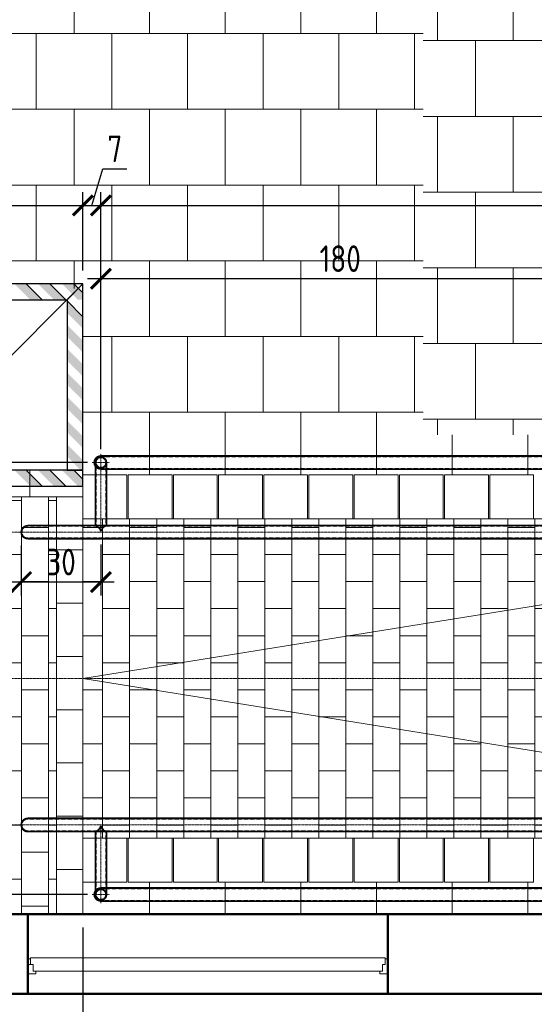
# Model space of a CAD drawing. Header units: millimetres. Extents: x -369365 to -339167, y -1124824 to -1021600.
# Tile 23 of 27: x -359163 to -357228, y -1053351 to -1049652. Entities that reach past the tile are written whole.
import ezdxf

# ---------------------------------------------------------------- set-up
doc = ezdxf.new("R2010")
doc.units = ezdxf.units.MM
doc.linetypes.add('ACAD_ISO10W100', pattern=[18, 12, -3, 0, -3])
doc.linetypes.add('HIDDEN2', pattern=[1.190625, 0.79375, -0.396875])
doc.layers.get('0').update_dxf_attribs({"lineweight": 20})
doc.layers.add('000', color=7, linetype='Continuous', lineweight=13, true_color=0x5b686d)
for name, color, linetype, lineweight in [('002 Os Elementu', 30, 'ACAD_ISO10W100', 9), ('007 Stal Stezenia', 6, 'Continuous', 35), ('008 Aluminium', 151, 'Continuous', 18), ('009 Kreskowanie', 3, 'Continuous', 30), ('010 Wymiary', 7, 'Continuous', 9), ('013 Przerywana', 8, 'HIDDEN2', 5), ('Ściany', 4, 'Continuous', 50)]:
    doc.layers.add(name, color=color, linetype=linetype, lineweight=lineweight)
doc.styles.add('ISOCPEUR', font='isocpeur.ttf', dxfattribs={"width": 0.8})
doc.dimstyles.new('06.  1_50', dxfattribs={"dimscale": 50, "dimtxt": 2, "dimasz": 1.5, "dimexe": 1, "dimexo": 1, "dimgap": 0.5, "dimtad": 1, "dimdec": 0, "dimlfac": 0.1, "dimtxsty": 'ISOCPEUR', "dimblk": 'ARCHTICK', "dimcen": -5, "dimdle": 1, "dimadec": 0, "dimazin": 0, "dimtfac": 1, "dimtdec": 0, "dimtmove": 0, "dimatfit": 3, "dimfxl": 1, "dimarcsym": 0})

# ---------------------------------------------------------------- blocks, each defined once
blk = doc.blocks.new('_ArchTick')
at = {"color": 0, "linetype": 'ByBlock', "const_width": 0.15}
blk.add_lwpolyline([(-0.5, -0.5), (0.5, 0.5)], dxfattribs=at)
blk = doc.blocks.new('*D84')
at = {"layer": '010 Wymiary', "color": 0, "lineweight": -2, "transparency": 16777216}
for p, q in [((-358857.6, -1051265.9), (-358857.6, -1050575)), ((-357057.6, -1051265.9), (-357057.6, -1050575)), ((-358907.6, -1050625), (-357007.6, -1050625))]:
    blk.add_line(p, q, dxfattribs=at)
at = {"layer": 'Defpoints', "color": 0, "transparency": 16777216}
for p in [(-357057.6, -1050625), (-358857.6, -1051315.9), (-357057.6, -1051315.9)]:
    blk.add_point(p, dxfattribs=at)
at = {"layer": '010 Wymiary', "color": 0, "lineweight": -2, "transparency": 16777216, "xscale": 75, "yscale": 75, "zscale": 75, "rotation": 180}
blk.add_blockref('_ArchTick', (-358857.6, -1050625), dxfattribs=at)
at = {"layer": '010 Wymiary', "color": 0, "lineweight": -2, "transparency": 16777216, "xscale": 75, "yscale": 75, "zscale": 75}
blk.add_blockref('_ArchTick', (-357057.6, -1050625), dxfattribs=at)
at = {"layer": '010 Wymiary', "color": 0, "transparency": 16777216, "insert": (-357957.6, -1050550), "char_height": 100, "attachment_point": 5, "style": 'ISOCPEUR'}
blk.add_mtext('180', dxfattribs=at)
blk = doc.blocks.new('*D86')
at = {"layer": '010 Wymiary', "color": 0, "lineweight": -2, "transparency": 16777216}
for p, q in [((-359157.6, -1051627.1), (-359157.6, -1051814.8)), ((-358857.6, -1051623.6), (-358857.6, -1051814.8)), ((-358807.6, -1051764.8), (-359207.6, -1051764.8))]:
    blk.add_line(p, q, dxfattribs=at)
at = {"layer": 'Defpoints', "color": 0, "transparency": 16777216}
for p in [(-359157.6, -1051577.1), (-358857.6, -1051573.6), (-359157.6, -1051764.8)]:
    blk.add_point(p, dxfattribs=at)
at = {"layer": '010 Wymiary', "color": 0, "lineweight": -2, "transparency": 16777216, "xscale": 75, "yscale": 75, "zscale": 75, "rotation": 180}
blk.add_blockref('_ArchTick', (-359157.6, -1051764.8), dxfattribs=at)
at = {"layer": '010 Wymiary', "color": 0, "lineweight": -2, "transparency": 16777216, "xscale": 75, "yscale": 75, "zscale": 75}
blk.add_blockref('_ArchTick', (-358857.6, -1051764.8), dxfattribs=at)
at = {"layer": '010 Wymiary', "color": 0, "transparency": 16777216, "insert": (-359007.6, -1051689.8), "char_height": 100, "attachment_point": 5, "style": 'ISOCPEUR'}
blk.add_mtext('30', dxfattribs=at)
blk = doc.blocks.new('*D88')
at = {"layer": '010 Wymiary', "color": 0, "lineweight": -2, "transparency": 16777216}
for p, q in [((-359488.6, -1052177.3), (-359488.6, -1051265.9)), ((-358907.6, -1051315.9), (-359538.6, -1051315.9)), ((-359257.6, -1052127.3), (-359538.6, -1052127.3))]:
    blk.add_line(p, q, dxfattribs=at)
at = {"layer": 'Defpoints', "color": 0, "transparency": 16777216}
for p in [(-359488.6, -1051315.9), (-358857.6, -1051315.9), (-359207.6, -1052127.3)]:
    blk.add_point(p, dxfattribs=at)
at = {"layer": '010 Wymiary', "color": 0, "lineweight": -2, "transparency": 16777216, "xscale": 75, "yscale": 75, "zscale": 75}
for p, rotation in [((-359488.6, -1051315.9), 90), ((-359488.6, -1052127.3), 270)]:
    blk.add_blockref('_ArchTick', p, dxfattribs=dict(at, rotation=rotation))
at = {"layer": '010 Wymiary', "color": 0, "transparency": 16777216, "insert": (-359563.6, -1051721.6), "char_height": 100, "attachment_point": 5, "rotation": 90, "style": 'ISOCPEUR'}
blk.add_mtext('81', dxfattribs=at)
blk = doc.blocks.new('*D89')
at = {"layer": '010 Wymiary', "color": 0, "lineweight": -2, "transparency": 16777216}
for p, q in [((-359488.6, -1052077.3), (-359488.6, -1052988.6)), ((-359257.6, -1052127.3), (-359538.6, -1052127.3)), ((-358907.6, -1052938.6), (-359538.6, -1052938.6))]:
    blk.add_line(p, q, dxfattribs=at)
at = {"layer": 'Defpoints', "color": 0, "transparency": 16777216}
for p in [(-359207.6, -1052127.3), (-359488.6, -1052938.6), (-358857.6, -1052938.6)]:
    blk.add_point(p, dxfattribs=at)
at = {"layer": '010 Wymiary', "color": 0, "lineweight": -2, "transparency": 16777216, "xscale": 75, "yscale": 75, "zscale": 75}
for p, rotation in [((-359488.6, -1052127.3), 90), ((-359488.6, -1052938.6), 270)]:
    blk.add_blockref('_ArchTick', p, dxfattribs=dict(at, rotation=rotation))
at = {"layer": '010 Wymiary', "color": 0, "transparency": 16777216, "insert": (-359563.6, -1052532.9), "char_height": 100, "attachment_point": 5, "rotation": 90, "style": 'ISOCPEUR'}
blk.add_mtext('81', dxfattribs=at)
blk = doc.blocks.new('*D90')
at = {"layer": '010 Wymiary', "color": 0, "lineweight": -2, "transparency": 16777216}
for p, q in [((-359315.8, -1052988.6), (-359315.8, -1052627.3)), ((-359257.6, -1052677.3), (-359365.8, -1052677.3)), ((-358907.6, -1052938.6), (-359365.8, -1052938.6))]:
    blk.add_line(p, q, dxfattribs=at)
at = {"layer": 'Defpoints', "color": 0, "transparency": 16777216}
for p in [(-359315.8, -1052677.3), (-359207.6, -1052677.3), (-358857.6, -1052938.6)]:
    blk.add_point(p, dxfattribs=at)
at = {"layer": '010 Wymiary', "color": 0, "lineweight": -2, "transparency": 16777216, "xscale": 75, "yscale": 75, "zscale": 75}
for p, rotation in [((-359315.8, -1052677.3), 90), ((-359315.8, -1052938.6), 270)]:
    blk.add_blockref('_ArchTick', p, dxfattribs=dict(at, rotation=rotation))
at = {"layer": '010 Wymiary', "color": 0, "transparency": 16777216, "insert": (-359390.8, -1052808), "char_height": 100, "attachment_point": 5, "rotation": 90, "style": 'ISOCPEUR'}
blk.add_mtext('26', dxfattribs=at)
blk = doc.blocks.new('*D95')
at = {"layer": '010 Wymiary', "color": 0, "lineweight": -2, "transparency": 16777216}
for p, q in [((-359315.8, -1051627.2), (-359315.8, -1051265.9)), ((-358940.2, -1051315.9), (-359365.8, -1051315.9)), ((-359257.6, -1051577.2), (-359365.8, -1051577.2))]:
    blk.add_line(p, q, dxfattribs=at)
at = {"layer": 'Defpoints', "color": 0, "transparency": 16777216}
for p in [(-359315.8, -1051315.9), (-358890.2, -1051315.9), (-359207.6, -1051577.2)]:
    blk.add_point(p, dxfattribs=at)
at = {"layer": '010 Wymiary', "color": 0, "lineweight": -2, "transparency": 16777216, "xscale": 75, "yscale": 75, "zscale": 75}
for p, rotation in [((-359315.8, -1051315.9), 90), ((-359315.8, -1051577.2), 270)]:
    blk.add_blockref('_ArchTick', p, dxfattribs=dict(at, rotation=rotation))
at = {"layer": '010 Wymiary', "color": 0, "transparency": 16777216, "insert": (-359390.8, -1051446.6), "char_height": 100, "attachment_point": 5, "rotation": 90, "style": 'ISOCPEUR'}
blk.add_mtext('26', dxfattribs=at)
blk = doc.blocks.new('*D129')
at = {"layer": '010 Wymiary', "color": 0, "lineweight": -2, "transparency": 16777216}
for p, q in [((-358925.1, -1053062.3), (-358925.1, -1053931.2)), ((-360025.1, -1053362.3), (-360025.1, -1053931.2)), ((-360075.1, -1053881.2), (-358875.1, -1053881.2))]:
    blk.add_line(p, q, dxfattribs=at)
at = {"layer": 'Defpoints', "color": 0, "transparency": 16777216}
for p in [(-358925.1, -1053012.3), (-360025.1, -1053312.3), (-358925.1, -1053881.2)]:
    blk.add_point(p, dxfattribs=at)
at = {"layer": '010 Wymiary', "color": 0, "lineweight": -2, "transparency": 16777216, "xscale": 75, "yscale": 75, "zscale": 75, "rotation": 180}
blk.add_blockref('_ArchTick', (-360025.1, -1053881.2), dxfattribs=at)
at = {"layer": '010 Wymiary', "color": 0, "lineweight": -2, "transparency": 16777216, "xscale": 75, "yscale": 75, "zscale": 75}
blk.add_blockref('_ArchTick', (-358925.1, -1053881.2), dxfattribs=at)
at = {"layer": '010 Wymiary', "color": 0, "transparency": 16777216, "insert": (-359475.1, -1053806.2), "char_height": 100, "attachment_point": 5, "style": 'ISOCPEUR'}
blk.add_mtext('110', dxfattribs=at)
blk = doc.blocks.new('*U121')
at = {"layer": '008 Aluminium'}
for p, q in [((0, 224.4), (30, 224.4)), ((30, 224.4), (30, 214.4)), ((1353, 224.4), (1323, 224.4)), ((1323, 224.4), (1323, 214.4)), ((30, 214.4), (20, 214.4)), ((20, 214.4), (20, 189.4)), ((1323, 214.4), (1333, 214.4)), ((1333, 214.4), (1333, 189.4)), ((1333, 189.4), (1353, 189.4)), ((10, 167.4), (0, 167.4)), ((1343, 167.4), (1353, 167.4))]:
    blk.add_line(p, q, dxfattribs=at)
blk.add_lwpolyline([(1333, 214.4), (1333, 189.4), (1343, 189.4), (1343, 164.4), (10, 164.4), (10, 189.4), (20, 189.4), (20, 214.4)], close=True, dxfattribs=at)
at = {"layer": 'Ściany'}
for p, q in [((0, 0), (0, 300)), ((1353, 0), (1353, 300))]:
    blk.add_line(p, q, dxfattribs=at)
blk = doc.blocks.new('*D132')
at = {"layer": '010 Wymiary', "color": 0, "lineweight": -2, "transparency": 16777216}
for p, q in [((-359925.1, -1050594.3), (-359925.1, -1050300)), ((-358925.1, -1050594.3), (-358925.1, -1050300)), ((-359975.1, -1050350), (-358875.1, -1050350))]:
    blk.add_line(p, q, dxfattribs=at)
at = {"layer": 'Defpoints', "color": 0, "transparency": 16777216}
for p in [(-358925.1, -1050350), (-359925.1, -1050644.3), (-358925.1, -1050644.3)]:
    blk.add_point(p, dxfattribs=at)
at = {"layer": '010 Wymiary', "color": 0, "lineweight": -2, "transparency": 16777216, "xscale": 75, "yscale": 75, "zscale": 75, "rotation": 180}
blk.add_blockref('_ArchTick', (-359925.1, -1050350), dxfattribs=at)
at = {"layer": '010 Wymiary', "color": 0, "lineweight": -2, "transparency": 16777216, "xscale": 75, "yscale": 75, "zscale": 75}
blk.add_blockref('_ArchTick', (-358925.1, -1050350), dxfattribs=at)
at = {"layer": '010 Wymiary', "color": 0, "transparency": 16777216, "insert": (-359425.1, -1050275), "char_height": 100, "attachment_point": 5, "style": 'ISOCPEUR'}
blk.add_mtext('100', dxfattribs=at)
blk = doc.blocks.new('*D133')
at = {"layer": '010 Wymiary', "color": 0, "lineweight": -2, "transparency": 16777216}
for p, q in [((-358857.6, -1051233.3), (-358857.6, -1050300)), ((-355257.6, -1051233.3), (-355257.6, -1050300)), ((-358907.6, -1050350), (-355207.6, -1050350))]:
    blk.add_line(p, q, dxfattribs=at)
at = {"layer": 'Defpoints', "color": 0, "transparency": 16777216}
for p in [(-355257.6, -1050350), (-358857.6, -1051283.3), (-355257.6, -1051283.3)]:
    blk.add_point(p, dxfattribs=at)
at = {"layer": '010 Wymiary', "color": 0, "lineweight": -2, "transparency": 16777216, "xscale": 75, "yscale": 75, "zscale": 75, "rotation": 180}
blk.add_blockref('_ArchTick', (-358857.6, -1050350), dxfattribs=at)
at = {"layer": '010 Wymiary', "color": 0, "lineweight": -2, "transparency": 16777216, "xscale": 75, "yscale": 75, "zscale": 75}
blk.add_blockref('_ArchTick', (-355257.6, -1050350), dxfattribs=at)
at = {"layer": '010 Wymiary', "color": 0, "transparency": 16777216, "insert": (-357057.6, -1050275), "char_height": 100, "attachment_point": 5, "style": 'ISOCPEUR'}
blk.add_mtext('360', dxfattribs=at)
blk = doc.blocks.new('*D146')
at = {"layer": '010 Wymiary', "color": 0, "lineweight": -2, "transparency": 16777216}
for p, q in [((-358891.4, -1050350), (-358850.1, -1050212.5)), ((-358850.1, -1050212.5), (-358760.1, -1050212.5)), ((-358925.1, -1050594.3), (-358925.1, -1050300)), ((-358857.6, -1051233.3), (-358857.6, -1050300)), ((-358975.1, -1050350), (-358807.6, -1050350))]:
    blk.add_line(p, q, dxfattribs=at)
at = {"layer": 'Defpoints', "color": 0, "transparency": 16777216}
for p in [(-358857.6, -1050350), (-358925.1, -1050644.3), (-358857.6, -1051283.3)]:
    blk.add_point(p, dxfattribs=at)
at = {"layer": '010 Wymiary', "color": 0, "lineweight": -2, "transparency": 16777216, "xscale": 75, "yscale": 75, "zscale": 75, "rotation": 180}
blk.add_blockref('_ArchTick', (-358925.1, -1050350), dxfattribs=at)
at = {"layer": '010 Wymiary', "color": 0, "lineweight": -2, "transparency": 16777216, "xscale": 75, "yscale": 75, "zscale": 75}
blk.add_blockref('_ArchTick', (-358857.6, -1050350), dxfattribs=at)
at = {"layer": '010 Wymiary', "color": 0, "transparency": 16777216, "insert": (-358805.1, -1050137.5), "char_height": 100, "attachment_point": 5, "style": 'ISOCPEUR'}
blk.add_mtext('7', dxfattribs=at)
blk = doc.blocks.new('*D153')
at = {"layer": '010 Wymiary', "color": 0, "lineweight": -2, "transparency": 16777216}
for p, q in [((-361575.1, -1053062.3), (-361575.1, -1054140.2)), ((-358925.1, -1053062.3), (-358925.1, -1054140.2)), ((-361625.1, -1054090.2), (-358875.1, -1054090.2))]:
    blk.add_line(p, q, dxfattribs=at)
at = {"layer": 'Defpoints', "color": 0, "transparency": 16777216}
for p in [(-361575.1, -1053012.3), (-358925.1, -1053012.3), (-358925.1, -1054090.2)]:
    blk.add_point(p, dxfattribs=at)
at = {"layer": '010 Wymiary', "color": 0, "lineweight": -2, "transparency": 16777216, "xscale": 75, "yscale": 75, "zscale": 75, "rotation": 180}
blk.add_blockref('_ArchTick', (-361575.1, -1054090.2), dxfattribs=at)
at = {"layer": '010 Wymiary', "color": 0, "lineweight": -2, "transparency": 16777216, "xscale": 75, "yscale": 75, "zscale": 75}
blk.add_blockref('_ArchTick', (-358925.1, -1054090.2), dxfattribs=at)
at = {"layer": '010 Wymiary', "color": 0, "transparency": 16777216, "insert": (-360250.1, -1054015.2), "char_height": 100, "attachment_point": 5, "style": 'ISOCPEUR'}
blk.add_mtext('265', dxfattribs=at)

msp = doc.modelspace()

# ---------------------------------------------------------------- hatches: boundary and pattern name
at = {"layer": '000', "transparency": 33554477}
h = msp.add_hatch(dxfattribs=at)
h.set_pattern_fill('AR-B88', color=256, scale=1.4)
h.set_pattern_definition([(0, (-9333.12, -26145.6), (0, 284.48), []), (90, (-9333.12, -26145.61), (-142.24, 284.48), [284.48, -284.48])])
h.paths.add_polyline_path([(-357646.1, -1048224.1), (-363167.3, -1048224.1), (-363266.3, -1047745.6), (-363266.3, -1048702.7), (-363365.3, -1048224.1), (-368886.5, -1048224.1), (-368886.5, -1052013.4), (-369365, -1052112.4), (-368408, -1052112.4), (-368886.5, -1052211.4), (-368882.8, -1056000.6), (-367140.1, -1056000.6), (-367041.1, -1056479.1), (-367041.1, -1055522.1), (-366942.1, -1056000.6), (-365537.1, -1056000.6), (-365537.1, -1053012.3), (-365537.1, -1051844.3), (-361925.1, -1051844.3), (-361925.1, -1051550.3), (-361925.1, -1050662.3), (-358925.1, -1050662.3), (-358925.5, -1051362.3), (-355190.1, -1051362.3), (-355190.1, -1052892.3), (-358925.1, -1052892.3), (-358925.1, -1053012.3), (-353469.3, -1053012.3), (-353469.3, -1052210.6), (-352990.8, -1052111.6), (-353947.9, -1052111.6), (-353469.3, -1052012.6), (-353469.3, -1051212.3), (-357646.1, -1051212.3)])
at = {"layer": '000', "transparency": 33554572}
h = msp.add_hatch(dxfattribs=at)
h.set_pattern_fill('AR-B88', color=256, scale=1.4)
h.paths.add_polyline_path([(-353690.1, -1049512.3), (-357646.1, -1049512.3), (-357646.1, -1051212.3), (-353690.1, -1051212.3)])
at = {"layer": '000', "transparency": 33554495}
h = msp.add_hatch(dxfattribs=at)
h.set_pattern_fill('AR-B816', color=256, scale=0.5, angle=90)
h.paths.add_polyline_path([(-359025.1, -1052044.3), (-359025.1, -1051844.3), (-359025.1, -1051644.3), (-359025.1, -1051444.3), (-359125.1, -1051444.3), (-359325.1, -1051444.3), (-359525.1, -1051444.3), (-359725.1, -1051444.3), (-359925.1, -1051444.3), (-360125.1, -1051444.3), (-360325.1, -1051444.3), (-360525.1, -1051444.3), (-360725.1, -1051444.3), (-360925.1, -1051444.3), (-361125.1, -1051444.3), (-361325.1, -1051444.3), (-361475.1, -1051444.3), (-361475.1, -1051544.3), (-361475.1, -1051744.3), (-361475.1, -1051844.3), (-361575.1, -1051844.3), (-361575.1, -1053012.3), (-361525.1, -1053012.3), (-360025.1, -1053012.3), (-359025.1, -1053012.3), (-359025.1, -1052844.3), (-359025.1, -1052644.3), (-359025.1, -1052444.3), (-359025.1, -1052244.3)])
h.paths.add_polyline_path([(-355190.1, -1051527.3), (-358925.1, -1051527.3), (-358925.1, -1052727.3), (-355190.1, -1052727.3)])
at = {"layer": '009 Kreskowanie', "true_color": 0xf9a800, "transparency": 33554534}
h = msp.add_hatch(color=40, dxfattribs=at)
h.dxf.hatch_style = 1
h.paths.add_polyline_path([(-359123.9, -1050704.3), (-359079, -1050704.3), (-359139, -1050644.3), (-359183.9, -1050644.3)])
h = msp.add_hatch(color=40, dxfattribs=at)
h.dxf.hatch_style = 1
h.paths.add_polyline_path([(-359034.1, -1050704.3), (-358989.2, -1050704.3), (-359049.2, -1050644.3), (-359094.1, -1050644.3)])
h = msp.add_hatch(color=40, dxfattribs=at)
h.dxf.hatch_style = 1
h.paths.add_polyline_path([(-358944.3, -1050704.3), (-358925.1, -1050704.3), (-358925.1, -1050678.5), (-358959.4, -1050644.3), (-359004.3, -1050644.3)])
h = msp.add_hatch(color=40, dxfattribs=at)
h.dxf.hatch_style = 1
h.paths.add_polyline_path([(-358985.1, -1050753.2), (-358985.1, -1050708.3), (-358925.1, -1050768.3), (-358925.1, -1050813.2)])
h = msp.add_hatch(color=40, dxfattribs=at)
h.dxf.hatch_style = 1
h.paths.add_polyline_path([(-358985.1, -1050843), (-358985.1, -1050798.1), (-358925.1, -1050858.1), (-358925.1, -1050903)])
h = msp.add_hatch(color=40, dxfattribs=at)
h.dxf.hatch_style = 1
h.paths.add_polyline_path([(-358985.1, -1050932.8), (-358985.1, -1050887.9), (-358925.1, -1050947.9), (-358925.1, -1050992.8)])
h = msp.add_hatch(color=40, dxfattribs=at)
h.dxf.hatch_style = 1
h.paths.add_polyline_path([(-358985.1, -1051022.6), (-358985.1, -1050977.7), (-358925.1, -1051037.7), (-358925.1, -1051082.6)])
h = msp.add_hatch(color=40, dxfattribs=at)
h.dxf.hatch_style = 1
h.paths.add_polyline_path([(-358985.1, -1051112.5), (-358985.1, -1051067.6), (-358925.1, -1051127.6), (-358925.1, -1051172.5)])
h = msp.add_hatch(color=40, dxfattribs=at)
h.dxf.hatch_style = 1
h.paths.add_polyline_path([(-358985.1, -1051202.3), (-358985.1, -1051157.4), (-358925.1, -1051217.4), (-358925.1, -1051262.3)])
h = msp.add_hatch(color=40, dxfattribs=at)
h.dxf.hatch_style = 1
h.paths.add_polyline_path([(-358985.1, -1051292.1), (-358985.1, -1051247.2), (-358925.1, -1051307.2), (-358925.1, -1051344.3), (-358933.7, -1051344.3)])
h = msp.add_hatch(color=40, dxfattribs=at)
h.dxf.hatch_style = 1
h.paths.add_polyline_path([(-359123.9, -1051404.3), (-359079, -1051404.3), (-359139, -1051344.3), (-359183.9, -1051344.3)])
h = msp.add_hatch(color=40, dxfattribs=at)
h.dxf.hatch_style = 1
h.paths.add_polyline_path([(-359034.1, -1051404.3), (-358989.2, -1051404.3), (-359049.2, -1051344.3), (-359094.1, -1051344.3)])
h = msp.add_hatch(color=40, dxfattribs=at)
h.dxf.hatch_style = 1
h.paths.add_polyline_path([(-358944.3, -1051404.3), (-358925.1, -1051404.3), (-358925.1, -1051378.5), (-358959.4, -1051344.3), (-359004.3, -1051344.3)])

# ---------------------------------------------------------------- linework, layer by layer
at = {"layer": '000'}
msp.add_line((-358925.1, -1053012.3), (-358925.1, -1051362.3), dxfattribs=at)
for points in [[(-359925.1, -1050994.3), (-359275.1, -1050994.3), (-358925.1, -1050644.3), (-359925.1, -1050644.3)], [(-359275.1, -1051344.3), (-359275.1, -1050994.3), (-358925.1, -1050644.3), (-358925.1, -1051344.3)], [(-359325.1, -1051444.3), (-359125.1, -1051444.3), (-359125.1, -1051344.3), (-359325.1, -1051344.3)], [(-359125.1, -1051444.3), (-358925.1, -1051444.3), (-358925.1, -1051344.3), (-359125.1, -1051344.3)], [(-358925.1, -1051527.3), (-358760.1, -1051527.3), (-358760.1, -1051362.3), (-358925.1, -1051362.3)], [(-358755.1, -1051527.3), (-358590.1, -1051527.3), (-358590.1, -1051362.3), (-358755.1, -1051362.3)], [(-358585.1, -1051527.3), (-358420.1, -1051527.3), (-358420.1, -1051362.3), (-358585.1, -1051362.3)], [(-358415.1, -1051527.3), (-358250.1, -1051527.3), (-358250.1, -1051362.3), (-358415.1, -1051362.3)], [(-358245.1, -1051527.3), (-358080.1, -1051527.3), (-358080.1, -1051362.3), (-358245.1, -1051362.3)], [(-358075.1, -1051527.3), (-357910.1, -1051527.3), (-357910.1, -1051362.3), (-358075.1, -1051362.3)], [(-357905.1, -1051527.3), (-357740.1, -1051527.3), (-357740.1, -1051362.3), (-357905.1, -1051362.3)], [(-357735.1, -1051527.3), (-357570.1, -1051527.3), (-357570.1, -1051362.3), (-357735.1, -1051362.3)], [(-357565.1, -1051527.3), (-357400.1, -1051527.3), (-357400.1, -1051362.3), (-357565.1, -1051362.3)], [(-357395.1, -1051527.3), (-357230.1, -1051527.3), (-357230.1, -1051362.3), (-357395.1, -1051362.3)], [(-359025.1, -1051444.3), (-359025.1, -1051644.3), (-358925.1, -1051644.3), (-358925.1, -1051444.3)], [(-358925.1, -1051527.3), (-355190.1, -1051527.3), (-355190.1, -1052727.3), (-358925.1, -1052727.3)], [(-359025.1, -1051644.3), (-359025.1, -1051844.3), (-358925.1, -1051844.3), (-358925.1, -1051644.3)], [(-359025.1, -1051844.3), (-359025.1, -1052044.3), (-358925.1, -1052044.3), (-358925.1, -1051844.3)], [(-359025.1, -1052044.3), (-359025.1, -1052244.3), (-358925.1, -1052244.3), (-358925.1, -1052044.3)], [(-359025.1, -1052244.3), (-359025.1, -1052444.3), (-358925.1, -1052444.3), (-358925.1, -1052244.3)], [(-359025.1, -1052444.3), (-359025.1, -1052644.3), (-358925.1, -1052644.3), (-358925.1, -1052444.3)], [(-359025.1, -1052644.3), (-359025.1, -1052844.3), (-358925.1, -1052844.3), (-358925.1, -1052644.3)], [(-358925.1, -1052892.3), (-358760.1, -1052892.3), (-358760.1, -1052727.3), (-358925.1, -1052727.3)], [(-358755.1, -1052892.3), (-358590.1, -1052892.3), (-358590.1, -1052727.3), (-358755.1, -1052727.3)], [(-358585.1, -1052892.3), (-358420.1, -1052892.3), (-358420.1, -1052727.3), (-358585.1, -1052727.3)], [(-358415.1, -1052892.3), (-358250.1, -1052892.3), (-358250.1, -1052727.3), (-358415.1, -1052727.3)], [(-358245.1, -1052892.3), (-358080.1, -1052892.3), (-358080.1, -1052727.3), (-358245.1, -1052727.3)], [(-358075.1, -1052892.3), (-357910.1, -1052892.3), (-357910.1, -1052727.3), (-358075.1, -1052727.3)], [(-357905.1, -1052892.3), (-357740.1, -1052892.3), (-357740.1, -1052727.3), (-357905.1, -1052727.3)], [(-357735.1, -1052892.3), (-357570.1, -1052892.3), (-357570.1, -1052727.3), (-357735.1, -1052727.3)], [(-357565.1, -1052892.3), (-357400.1, -1052892.3), (-357400.1, -1052727.3), (-357565.1, -1052727.3)], [(-357395.1, -1052892.3), (-357230.1, -1052892.3), (-357230.1, -1052727.3), (-357395.1, -1052727.3)], [(-359025.1, -1052844.3), (-359025.1, -1053012.3), (-358925.1, -1053012.3), (-358925.1, -1052844.3)]]:
    msp.add_lwpolyline(points, close=True, dxfattribs=at)
at = {"layer": '002 Os Elementu', "ltscale": 0.3}
for p, q in [((-358857.6, -1051348.5), (-358857.6, -1051283.3)), ((-358890.2, -1051315.9), (-358825, -1051315.9)), ((-358857.6, -1051573.6), (-358857.7, -1051316.3)), ((-359207.6, -1051577.2), (-354907.6, -1051577.3)), ((-359207.6, -1052127.3), (-355026.7, -1052127.3)), ((-359207.6, -1052677.3), (-354907.6, -1052677.2)), ((-358857.6, -1052680.9), (-358857.7, -1052938.3)), ((-358890.2, -1052938.7), (-358825, -1052938.6)), ((-358857.6, -1052971.2), (-358857.6, -1052906))]:
    msp.add_line(p, q, dxfattribs=at)
at = {"layer": '007 Stal Stezenia'}
for p, q in [((-358857.6, -1051290.9), (-355257.7, -1051291.3)), ((-358878.6, -1051552.3), (-358878.6, -1051315.9)), ((-358878.6, -1051329.5), (-358878.6, -1051552.3)), ((-358857.6, -1051340.9), (-355257.7, -1051341.3)), ((-358836.6, -1051315.9), (-358836.6, -1051552.3)), ((-358836.6, -1051552.3), (-358836.6, -1051329.5)), ((-359132.6, -1051552.3), (-354982.6, -1051552.3)), ((-359132.6, -1051602.3), (-354982.6, -1051602.3)), ((-359132.6, -1052652.3), (-354982.6, -1052652.3)), ((-359132.6, -1052702.3), (-354982.6, -1052702.3)), ((-358878.6, -1052702.3), (-358878.6, -1052938.6)), ((-358878.6, -1052925.1), (-358878.6, -1052702.3)), ((-358836.6, -1052938.6), (-358836.6, -1052702.3)), ((-358836.6, -1052702.3), (-358836.6, -1052925.1)), ((-358857.6, -1052913.7), (-355257.7, -1052914)), ((-358857.6, -1052963.7), (-355257.7, -1052964))]:
    msp.add_line(p, q, dxfattribs=at)
for centre in [(-358857.6, -1051315.9), (-358857.6, -1052938.6)]:
    msp.add_circle(centre, 21, dxfattribs=at)
for centre, radius, start, end in [((-358857.6, -1051315.9), 25, 89.9752, 270.0248), ((-359132.6, -1051577.3), 25, 89.9752, 270.0248), ((-358889.8, -1051584.3), 33.9, 18.2991, 70.727), ((-358825.4, -1051584.3), 33.9, 109.273, 161.7009), ((-359132.6, -1052677.3), 25, 89.9752, 270.0248), ((-358889.8, -1052670.3), 33.9, 289.273, 341.7009), ((-358825.4, -1052670.3), 33.9, 198.2991, 250.727), ((-358857.6, -1052938.7), 25, 89.9752, 270.0248)]:
    msp.add_arc(centre, radius, start, end, dxfattribs=at)
at = {"layer": '009 Kreskowanie', "color": 40, "linetype": 'Continuous', "true_color": 0xf9a800, "transparency": 33554534}
for p, q in [((-359139, -1050644.3), (-359079, -1050704.3)), ((-359049.2, -1050644.3), (-358989.2, -1050704.3)), ((-358959.4, -1050644.3), (-358925.1, -1050678.5)), ((-358985.1, -1050708.3), (-358925.1, -1050768.3)), ((-359139, -1051344.3), (-359079, -1051404.3)), ((-359049.2, -1051344.3), (-358989.2, -1051404.3)), ((-358959.4, -1051344.3), (-358925.1, -1051378.5))]:
    msp.add_line(p, q, dxfattribs=at)
at = {"layer": '009 Kreskowanie', "color": 40, "transparency": 33554534}
for points in [[(-361925.1, -1050644.3), (-361925.1, -1050704.3), (-358985.1, -1050704.3), (-358925.1, -1050644.3), (-359575.1, -1050644.3)], [(-361575.1, -1051344.3), (-361575.1, -1051404.3), (-358925.1, -1051404.3), (-358925.1, -1051344.3), (-359575.1, -1051344.3)]]:
    msp.add_lwpolyline(points, close=True, dxfattribs=at)
at = {"layer": '009 Kreskowanie', "color": 40, "true_color": 0xf9a800, "transparency": 33554534}
msp.add_lwpolyline([(-358985.1, -1051344.3), (-358925.1, -1051344.3), (-358925.1, -1050644.3), (-358985.1, -1050704.3), (-358985.1, -1051294.3)], close=True, dxfattribs=at)
at = {"layer": '010 Wymiary'}
for p, q in [((-355190.1, -1051527.3), (-358925.1, -1052127.3)), ((-358925.1, -1052127.3), (-355190.1, -1052727.3))]:
    msp.add_line(p, q, dxfattribs=at)
at = {"layer": '013 Przerywana'}
for p, q in [((-358875.6, -1051553.5), (-358875.6, -1051326.7)), ((-358839.6, -1051326.7), (-358839.6, -1051553.5)), ((-358875.6, -1052701.1), (-358875.6, -1052927.8)), ((-358839.6, -1052927.8), (-358839.6, -1052701.1))]:
    msp.add_line(p, q, dxfattribs=at)
for points in [[(-358857.6, -1051293.9), (-355257.7, -1051294.3)], [(-355257.7, -1051338.3), (-358857.6, -1051337.9)], [(-359132.6, -1051555.3), (-354982.6, -1051555.3)], [(-359157.6, -1051577.3), (-359157.6, -1051577.2)], [(-359157.6, -1051577.3), (-359157.6, -1051577.3)], [(-354982.6, -1051599.3), (-359132.6, -1051599.3)], [(-359157.6, -1052677.3), (-359157.6, -1052677.2)], [(-359157.6, -1052677.3), (-359157.6, -1052677.3)], [(-354982.6, -1052655.3), (-359132.6, -1052655.3)], [(-359132.6, -1052699.3), (-354982.6, -1052699.3)], [(-359132.6, -1052699.3), (-359132.6, -1052699.3)], [(-358857.6, -1052916.7), (-355257.7, -1052917)], [(-355257.7, -1052961), (-358857.6, -1052960.7)]]:
    msp.add_lwpolyline(points, dxfattribs=at)
for centre in [(-358857.6, -1051315.9), (-358857.6, -1052938.6)]:
    msp.add_circle(centre, 18, dxfattribs=at)
for centre in [(-358857.6, -1051315.9), (-359132.6, -1051577.3), (-359132.6, -1052677.3), (-358857.6, -1052938.7)]:
    msp.add_arc(centre, 22, 89.9736, 270.0264, dxfattribs=at)
at = {"layer": 'Ściany'}
for p, q in [((-353469.3, -1053012.3), (-360025.1, -1053012.3)), ((-353469.3, -1053312.3), (-360025.1, -1053312.3))]:
    msp.add_line(p, q, dxfattribs=at)

# ---------------------------------------------------------------- block references
at = {"layer": '009 Kreskowanie', "rotation": 180}
msp.add_blockref('*U121', (-357779.1, -1053012.3), dxfattribs=at)

# ---------------------------------------------------------------- dimensions: what is measured, and where the dimension line sits
at = {"layer": '010 Wymiary'}
for base, p1, p2, picture, middle in [((-358857.6, -1050350), (-358925.1, -1050644.3), (-358857.6, -1051283.3), '*D146', (-358825.1, -1050137.5)), ((-358925.1, -1050350), (-359925.1, -1050644.3), (-358925.1, -1050644.3), '*D132', (-359425.1, -1050275)), ((-355257.6, -1050350), (-358857.6, -1051283.3), (-355257.6, -1051283.3), '*D133', (-357057.6, -1050275)), ((-357057.6, -1050625), (-358857.6, -1051315.9), (-357057.6, -1051315.9), '*D84', (-357957.6, -1050550)), ((-358925.1, -1053881.2), (-360025.1, -1053312.3), (-358925.1, -1053012.3), '*D129', (-359475.1, -1053806.2))]:
    dim = msp.add_linear_dim(base=base, p1=p1, p2=p2, dimstyle='06.  1_50', override={"dimtmove": 1}, dxfattribs=at)
    dim.commit()
    dim.dimension.update_dxf_attribs({"geometry": picture, "text_midpoint": middle})
for base, p1, p2, picture, middle in [((-359488.6, -1051315.9), (-359207.6, -1052127.3), (-358857.6, -1051315.9), '*D88', (-359563.6, -1051721.6)), ((-359488.6, -1052938.6), (-359207.6, -1052127.3), (-358857.6, -1052938.6), '*D89', (-359563.6, -1052532.9)), ((-359315.8, -1052677.3), (-358857.6, -1052938.6), (-359207.6, -1052677.3), '*D90', (-359390.8, -1052808))]:
    dim = msp.add_linear_dim(base=base, p1=p1, p2=p2, angle=90, dimstyle='06.  1_50', dxfattribs=at)
    dim.commit()
    dim.dimension.update_dxf_attribs({"geometry": picture, "text_midpoint": middle})
dim = msp.add_linear_dim(base=(-359315.8, -1051315.9), p1=(-359207.6, -1051577.2), p2=(-358890.2, -1051315.9), angle=270, dimstyle='06.  1_50', override={"dimtmove": 1}, dxfattribs=at)
dim.commit()
dim.dimension.update_dxf_attribs({"geometry": '*D95', "text_midpoint": (-359390.8, -1051446.6)})
for base, p1, p2, picture, middle in [((-359157.6, -1051764.8), (-358857.6, -1051573.6), (-359157.6, -1051577.1), '*D86', (-359007.6, -1051689.8)), ((-358925.1, -1054090.2), (-361575.1, -1053012.3), (-358925.1, -1053012.3), '*D153', (-360250.1, -1054015.2))]:
    dim = msp.add_linear_dim(base=base, p1=p1, p2=p2, dimstyle='06.  1_50', dxfattribs=at)
    dim.commit()
    dim.dimension.update_dxf_attribs({"geometry": picture, "text_midpoint": middle})

doc.saveas('drawing.dxf')
